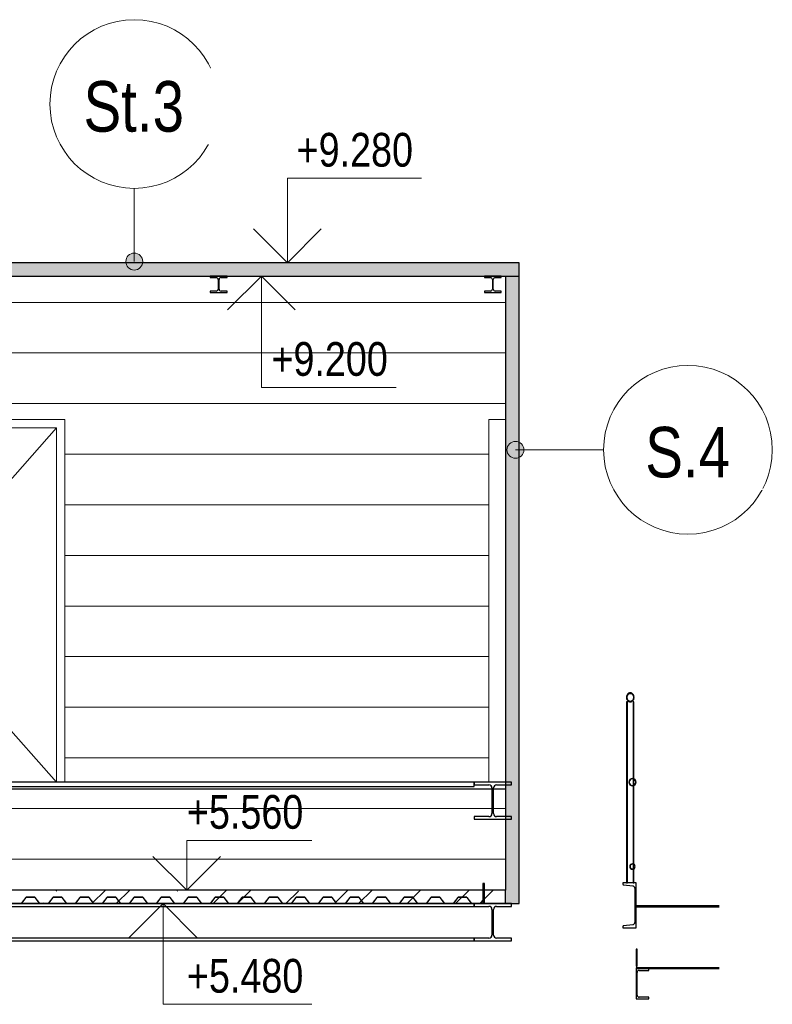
# Model space of a CAD drawing. Header units: millimetres. Extents: x 904 to 77703, y -4799 to 44356.
# Tile 11 of 12: x 61333 to 65794, y 4883 to 10721. Entities that reach past the tile are written whole.
import ezdxf

# ---------------------------------------------------------------- set-up
doc = ezdxf.new("R2010")
doc.units = ezdxf.units.MM
doc.linetypes.add('Čerchovaná 3mm', pattern=[500, 300, -100, 0, -100])
for name, color, linetype, lineweight in [('CA_DVERE', 7, 'Continuous', 13), ('CA_DVERE18', 8, 'Continuous', 9), ('CA_DVERE25', 7, 'Continuous', 9), ('CA_DVERE_NEVHRA1', 3, 'Čerchovaná 3mm', 13), ('CA_KOTY', 3, 'Continuous', 9), ('CA_PODLAHA', 1, 'Continuous', 25), ('CA_POHHRA18', 9, 'Continuous', 9), ('CA_POHHRA25', 7, 'Continuous', 13), ('CA_PSVBUB', 3, 'Continuous', 9), ('CA_REZY', 1, 'Continuous', 25), ('CA_SRAFY', 9, 'Continuous', 25), ('CA_ZARIZPRED', 8, 'Continuous', 13), ('Popisky podlahy', 7, 'Continuous', 9)]:
    doc.layers.add(name, color=color, linetype=linetype, lineweight=lineweight)
doc.styles.add('Arial_1', font='arial.ttf', dxfattribs={"width": 0.8, "height": 200})
doc.styles.add('Arial_5', font='arial.ttf', dxfattribs={"width": 0.8, "height": 300})

# ---------------------------------------------------------------- blocks, each defined once
blk = doc.blocks.new('CZ-Dveře_otočné_jednokřídlé_OCZ - CZ-Dveře_otočné_jednokřídlé_900 zaruben 50-2578021-Řez 20 - vestavek V10')
at = {"layer": 'CA_DVERE25'}
for p in [(38516, 6200), (38616, 8350)]:
    blk.add_line(p, (38516, 8350), dxfattribs=at)
blk = doc.blocks.new('CZ-Dveře_otočné_dvoukřídlé_OCZ - CZ-Dveře_otočné_dvoukřídlé_ V10-2596011-Řez 20 - vestavek V10')
at = {"layer": 'CA_DVERE18'}
for p, q in [((34094, 8300), (34094, 6200)), ((35024, 8300), (34094, 8300)), ((34094, 8300), (35024, 7250)), ((35024, 6200), (35024, 8300)), ((35024, 8300), (35024, 6200)), ((35954, 8300), (35024, 8300)), ((35954, 8300), (35024, 7250)), ((35954, 6200), (35954, 8300)), ((34094, 6200), (35024, 7250)), ((35954, 6200), (35024, 7250))]:
    blk.add_line(p, q, dxfattribs=at)
at = {"layer": 'CA_DVERE25'}
for p, q in [((34044, 8350), (34044, 6200)), ((36004, 8350), (34044, 8350)), ((36004, 6200), (36004, 8350)), ((34094, 6200), (34094, 8300)), ((34094, 8300), (35954, 8300)), ((35954, 8300), (35954, 6200))]:
    blk.add_line(p, q, dxfattribs=at)
blk = doc.blocks.new('ocelová kce final - 11542_003_OK-HALA_TaO-2_ET_AciS_2025-05-29_upr_dwg-2597525-Řez 20 - vestavek V10')
at = {"layer": 'CA_REZY'}
for p, q in [((36965, 9200), (36865, 9200)), ((36865, 9200), (36865, 9192)), ((36865, 9192), (36900.5, 9192)), ((36912.5, 9180), (36912.5, 9124)), ((36917.5, 9124), (36917.5, 9180)), ((36929.5, 9192), (36965, 9192)), ((36965, 9192), (36965, 9200)), ((38590, 9200), (38490, 9200)), ((38490, 9200), (38490, 9192)), ((38490, 9192), (38525.5, 9192)), ((38537.5, 9180), (38537.5, 9124)), ((38542.5, 9124), (38542.5, 9180)), ((38554.5, 9192), (38590, 9192)), ((38590, 9192), (38590, 9200)), ((36900.5, 9112), (36865, 9112)), ((36865, 9112), (36865, 9104)), ((36965, 9112), (36929.5, 9112)), ((36965, 9104), (36965, 9112)), ((38525.5, 9112), (38490, 9112)), ((38490, 9112), (38490, 9104)), ((38590, 9112), (38554.5, 9112)), ((38590, 9104), (38590, 9112)), ((36865, 9104), (36965, 9104)), ((38490, 9104), (38590, 9104)), ((39338.2, 6675.8), (39333.1, 6675.8)), ((39333.1, 6675.8), (39333.1, 5602.7)), ((39338.2, 5602.7), (39338.2, 6675.8)), ((39376.9, 6675.8), (39371.8, 6675.8)), ((39371.8, 6675.8), (39371.8, 5602.7)), ((39376.9, 5602.7), (39376.9, 6675.8)), ((38430, 6200), (32150, 6200)), ((38650, 6200), (38430, 6200)), ((38430, 6200), (38430, 6184)), ((38430, 6175), (38430, 6200)), ((38650, 6184), (38650, 6200)), ((32150, 6175), (38430, 6175)), ((38430, 6184), (38517.2, 6184)), ((38535.2, 6166), (38535.2, 6014)), ((38544.8, 6014), (38544.8, 6166)), ((38562.8, 6184), (38650, 6184)), ((38517.2, 5996), (38430, 5996)), ((38430, 5996), (38430, 5980)), ((38430, 5980), (38650, 5980)), ((38650, 5996), (38562.8, 5996)), ((38650, 5980), (38650, 5996)), ((38480, 5600), (38480, 5480)), ((38490, 5600), (38480, 5600)), ((38490, 5480), (38490, 5600)), ((39390, 5602.7), (39310, 5602.7)), ((39310, 5602.7), (39310, 5598.1)), ((39315.5, 5590.9), (39369.5, 5585.7)), ((39333.1, 5602.7), (39338.2, 5602.7)), ((39371.8, 5602.7), (39376.9, 5602.7)), ((39381, 5570.6), (39381, 5368.8)), ((39390, 5336.7), (39390, 5602.7)), ((35772.9, 5517.4), (35746.2, 5482.3)), ((35747.1, 5481.6), (35773.8, 5516.7)), ((35823.8, 5519), (35776.2, 5519)), ((35776.2, 5517.9), (35823.8, 5517.9)), ((35826.2, 5516.7), (35852.9, 5481.6)), ((35853.8, 5482.3), (35827.1, 5517.4)), ((35932.9, 5517.4), (35906.2, 5482.3)), ((35907.1, 5481.6), (35933.8, 5516.7)), ((35980, 5519), (35936.2, 5519)), ((35936.2, 5517.9), (35980, 5517.9)), ((35940, 5519), (35940, 5517.9)), ((35983.8, 5519), (35940, 5519)), ((35940, 5517.9), (35983.8, 5517.9)), ((35980, 5517.9), (35980, 5519)), ((35986.2, 5516.7), (36012.9, 5481.6)), ((36013.8, 5482.3), (35987.1, 5517.4)), ((36092.9, 5517.4), (36066.2, 5482.3)), ((36067.1, 5481.6), (36093.8, 5516.7)), ((36143.8, 5519), (36096.2, 5519)), ((36096.2, 5517.9), (36143.8, 5517.9)), ((36146.2, 5516.7), (36172.9, 5481.6)), ((36173.8, 5482.3), (36147.1, 5517.4)), ((36252.9, 5517.4), (36226.2, 5482.3)), ((36227.1, 5481.6), (36253.8, 5516.7)), ((36303.8, 5519), (36256.2, 5519)), ((36256.2, 5517.9), (36303.8, 5517.9)), ((36306.2, 5516.7), (36332.9, 5481.6)), ((36333.8, 5482.3), (36307.1, 5517.4)), ((36412.9, 5517.4), (36386.2, 5482.3)), ((36387.1, 5481.6), (36413.8, 5516.7)), ((36463.8, 5519), (36416.2, 5519)), ((36416.2, 5517.9), (36463.8, 5517.9)), ((36466.2, 5516.7), (36492.9, 5481.6)), ((36493.8, 5482.3), (36467.1, 5517.4)), ((36572.9, 5517.4), (36546.2, 5482.3)), ((36547.1, 5481.6), (36573.8, 5516.7)), ((36623.8, 5519), (36576.2, 5519)), ((36576.2, 5517.9), (36623.8, 5517.9)), ((36626.2, 5516.7), (36652.9, 5481.6)), ((36653.8, 5482.3), (36627.1, 5517.4)), ((36732.9, 5517.4), (36706.2, 5482.3)), ((36707.1, 5481.6), (36733.8, 5516.7)), ((36783.8, 5519), (36736.2, 5519)), ((36736.2, 5517.9), (36783.8, 5517.9)), ((36786.2, 5516.7), (36812.9, 5481.6)), ((36813.8, 5482.3), (36787.1, 5517.4)), ((36892.9, 5517.4), (36866.2, 5482.3)), ((36867.1, 5481.6), (36893.8, 5516.7)), ((36940, 5519), (36896.2, 5519)), ((36896.2, 5517.9), (36940, 5517.9)), ((36900, 5519), (36900, 5517.9)), ((36943.8, 5519), (36900, 5519)), ((36900, 5517.9), (36943.8, 5517.9)), ((36940, 5517.9), (36940, 5519)), ((36946.2, 5516.7), (36972.9, 5481.6)), ((36973.8, 5482.3), (36947.1, 5517.4)), ((37052.9, 5517.4), (37026.2, 5482.3)), ((37027.1, 5481.6), (37053.8, 5516.7)), ((37103.8, 5519), (37056.2, 5519)), ((37056.2, 5517.9), (37103.8, 5517.9)), ((37106.2, 5516.7), (37132.9, 5481.6)), ((37133.8, 5482.3), (37107.1, 5517.4)), ((37212.9, 5517.4), (37186.2, 5482.3)), ((37187.1, 5481.6), (37213.8, 5516.7)), ((37263.8, 5519), (37216.2, 5519)), ((37216.2, 5517.9), (37263.8, 5517.9)), ((37266.2, 5516.7), (37292.9, 5481.6)), ((37293.8, 5482.3), (37267.1, 5517.4)), ((37372.9, 5517.4), (37346.2, 5482.3)), ((37347.1, 5481.6), (37373.8, 5516.7)), ((37423.8, 5519), (37376.2, 5519)), ((37376.2, 5517.9), (37423.8, 5517.9)), ((37426.2, 5516.7), (37452.9, 5481.6)), ((37453.8, 5482.3), (37427.1, 5517.4)), ((37532.9, 5517.4), (37506.2, 5482.3)), ((37507.1, 5481.6), (37533.8, 5516.7)), ((37583.8, 5519), (37536.2, 5519)), ((37536.2, 5517.9), (37583.8, 5517.9)), ((37586.2, 5516.7), (37612.9, 5481.6)), ((37613.8, 5482.3), (37587.1, 5517.4)), ((37692.9, 5517.4), (37666.2, 5482.3)), ((37667.1, 5481.6), (37693.8, 5516.7)), ((37743.8, 5519), (37696.2, 5519)), ((37696.2, 5517.9), (37743.8, 5517.9)), ((37746.2, 5516.7), (37772.9, 5481.6)), ((37773.8, 5482.3), (37747.1, 5517.4)), ((37852.9, 5517.4), (37826.2, 5482.3)), ((37827.1, 5481.6), (37853.8, 5516.7)), ((37900, 5519), (37856.2, 5519)), ((37856.2, 5517.9), (37900, 5517.9)), ((37903.8, 5519), (37860, 5519)), ((37860, 5519), (37860, 5517.9)), ((37860, 5517.9), (37903.8, 5517.9)), ((37900, 5517.9), (37900, 5519)), ((37906.2, 5516.7), (37932.9, 5481.6)), ((37933.8, 5482.3), (37907.1, 5517.4)), ((38012.9, 5517.4), (37986.2, 5482.3)), ((37987.1, 5481.6), (38013.8, 5516.7)), ((38063.8, 5519), (38016.2, 5519)), ((38016.2, 5517.9), (38063.8, 5517.9)), ((38066.2, 5516.7), (38092.9, 5481.6)), ((38093.8, 5482.3), (38067.1, 5517.4)), ((38172.9, 5517.4), (38146.2, 5482.3)), ((38147.1, 5481.6), (38173.8, 5516.7)), ((38223.8, 5519), (38176.2, 5519)), ((38176.2, 5517.9), (38223.8, 5517.9)), ((38226.2, 5516.7), (38252.9, 5481.6)), ((38253.8, 5482.3), (38227.1, 5517.4)), ((38332.9, 5517.4), (38306.2, 5482.3)), ((38307.1, 5481.6), (38333.8, 5516.7)), ((38383.8, 5519), (38336.2, 5519)), ((38336.2, 5517.9), (38383.8, 5517.9)), ((38386.2, 5516.7), (38412.9, 5481.6)), ((38413.8, 5482.3), (38387.1, 5517.4)), ((38480, 5500.4), (38466.2, 5482.3)), ((38467.1, 5481.6), (38480, 5498.6)), ((38480, 5498.6), (38480, 5500.4)), ((38430, 5480), (32150, 5480)), ((32150, 5464), (38430, 5464)), ((35743.8, 5481.1), (35696.2, 5481.1)), ((35696.2, 5480), (35743.8, 5480)), ((35903.8, 5481.1), (35856.2, 5481.1)), ((35856.2, 5480), (35903.8, 5480)), ((36063.8, 5481.1), (36016.2, 5481.1)), ((36016.2, 5480), (36063.8, 5480)), ((36223.8, 5481.1), (36176.2, 5481.1)), ((36176.2, 5480), (36223.8, 5480)), ((36383.8, 5481.1), (36336.2, 5481.1)), ((36336.2, 5480), (36383.8, 5480)), ((36543.8, 5481.1), (36496.2, 5481.1)), ((36496.2, 5480), (36543.8, 5480)), ((36703.8, 5481.1), (36656.2, 5481.1)), ((36656.2, 5480), (36703.8, 5480)), ((36863.8, 5481.1), (36816.2, 5481.1)), ((36816.2, 5480), (36863.8, 5480)), ((37023.8, 5481.1), (36976.2, 5481.1)), ((36976.2, 5480), (37023.8, 5480)), ((37183.8, 5481.1), (37136.2, 5481.1)), ((37136.2, 5480), (37183.8, 5480)), ((37343.8, 5481.1), (37296.2, 5481.1)), ((37296.2, 5480), (37343.8, 5480)), ((37503.8, 5481.1), (37456.2, 5481.1)), ((37456.2, 5480), (37503.8, 5480)), ((37663.8, 5481.1), (37616.2, 5481.1)), ((37616.2, 5480), (37663.8, 5480)), ((37823.8, 5481.1), (37776.2, 5481.1)), ((37776.2, 5480), (37823.8, 5480)), ((37983.8, 5481.1), (37936.2, 5481.1)), ((37936.2, 5480), (37983.8, 5480)), ((38143.8, 5481.1), (38096.2, 5481.1)), ((38096.2, 5480), (38143.8, 5480)), ((38303.8, 5481.1), (38256.2, 5481.1)), ((38256.2, 5480), (38303.8, 5480)), ((38463.8, 5481.1), (38416.2, 5481.1)), ((38416.2, 5480), (38463.8, 5480)), ((38650, 5480), (38430, 5480)), ((38430, 5480), (38430, 5464)), ((38430, 5464), (38430, 5480)), ((38430, 5464), (38517.2, 5464)), ((38480, 5480), (38490, 5480)), ((38535.2, 5446), (38535.2, 5294)), ((38544.8, 5294), (38544.8, 5446)), ((38562.8, 5464), (38650, 5464)), ((38650, 5464), (38650, 5480)), ((39390, 5466.7), (39390, 5461.7)), ((39880.9, 5466.7), (39390, 5466.7)), ((39390, 5461.7), (39880.9, 5461.7)), ((39310, 5341.3), (39310, 5336.7)), ((39310, 5336.7), (39390, 5336.7)), ((39369.5, 5353.7), (39315.5, 5348.5)), ((38430, 5276), (32150, 5276)), ((32150, 5260), (38430, 5260)), ((38517.2, 5276), (38430, 5276)), ((38430, 5276), (38430, 5260)), ((38430, 5260), (38430, 5276)), ((38430, 5260), (38650, 5260)), ((38650, 5276), (38562.8, 5276)), ((38650, 5260), (38650, 5276)), ((39390, 5210), (39390, 5110)), ((39396, 5210), (39390, 5210)), ((39396, 5210), (39390, 5210)), ((39390, 5210), (39390, 5110)), ((39396, 5110), (39396, 5210)), ((39396, 5110), (39396, 5210)), ((39390, 5110), (39396, 5110)), ((39390, 5110), (39396, 5110)), ((39880.9, 5100), (39390, 5100)), ((39390, 5100), (39390, 5095)), ((39465, 5095), (39390, 5095)), ((39390, 5095), (39390, 4915)), ((39390, 5095), (39880.9, 5095)), ((39407.5, 5084.5), (39465, 5084.5)), ((39465, 5084.5), (39465, 5095)), ((39395.5, 4937.5), (39395.5, 5072.5)), ((39390, 4915), (39465, 4915)), ((39465, 4925.5), (39407.5, 4925.5)), ((39465, 4915), (39465, 4925.5))]:
    blk.add_line(p, q, dxfattribs=at)
at = {"layer": 'CA_REZY', "flags": 128}
for points in [[(39355, 6729.6), (39350, 6728.9), (39345.3, 6726.9), (39341.1, 6723.7), (39337.6, 6719.4), (39335, 6714.3), (39333.3, 6708.6), (39332.8, 6702.7), (39333.3, 6696.7), (39335, 6691), (39337.6, 6685.9), (39341.1, 6681.6), (39345.3, 6678.4), (39350, 6676.4), (39355, 6675.8)], [(39355, 6679.3), (39350.7, 6679.9), (39346.6, 6681.6), (39342.9, 6684.4), (39339.9, 6688.1), (39337.6, 6692.5), (39336.1, 6697.5), (39335.7, 6702.7), (39336.1, 6707.9), (39337.6, 6712.8), (39339.9, 6717.2), (39342.9, 6720.9), (39346.6, 6723.7), (39350.7, 6725.5), (39355, 6726)], [(39355, 6675.8), (39360, 6676.4), (39364.7, 6678.4), (39368.9, 6681.6), (39372.4, 6685.9), (39375, 6691), (39376.7, 6696.7), (39377.3, 6702.7), (39376.7, 6708.6), (39375, 6714.3), (39372.4, 6719.4), (39368.9, 6723.7), (39364.7, 6726.9), (39360, 6728.9), (39355, 6729.6)], [(39355, 6726), (39359.3, 6725.5), (39363.4, 6723.7), (39367.1, 6720.9), (39370.1, 6717.2), (39372.4, 6712.8), (39373.9, 6707.9), (39374.4, 6702.7), (39373.9, 6697.5), (39372.4, 6692.5), (39370.1, 6688.1), (39367.1, 6684.4), (39363.4, 6681.6), (39359.3, 6679.9), (39355, 6679.3)], [(39310, 5598.1), (39310.1, 5596.6), (39310.5, 5595.1), (39311.2, 5593.8), (39312, 5592.7), (39313.1, 5591.8), (39314.3, 5591.2), (39315.5, 5590.9)], [(39369.5, 5585.7), (39372.1, 5585.1), (39374.6, 5583.8), (39376.7, 5582), (39378.5, 5579.6), (39379.9, 5576.8), (39380.7, 5573.8), (39381, 5570.6)], [(39315.5, 5348.5), (39314.3, 5348.2), (39313.1, 5347.6), (39312, 5346.7), (39311.2, 5345.6), (39310.5, 5344.3), (39310.1, 5342.8), (39310, 5341.3)], [(39381, 5368.8), (39380.7, 5365.6), (39379.9, 5362.5), (39378.5, 5359.8), (39376.7, 5357.4), (39374.6, 5355.6), (39372.1, 5354.3), (39369.5, 5353.7)]]:
    blk.add_lwpolyline(points, dxfattribs=at)
at = {"layer": 'CA_REZY'}
for centre, radius, start, end in [((36900.5, 9180), 12, 0, 90), ((36929.5, 9180), 12, 90, 180), ((38525.5, 9180), 12, 0, 90), ((38554.5, 9180), 12, 90, 180), ((36900.5, 9124), 12, 270, 0), ((36929.5, 9124), 12, 180, 270), ((38525.5, 9124), 12, 270, 0), ((38554.5, 9124), 12, 180, 270), ((39367.8, 6200), 22.2, 90, 270), ((39367.8, 6200), 22.2, 90, 270), ((39367.8, 6200), 19.4, 90, 270), ((39367.8, 6200), 19.3, 90, 270), ((39367.8, 6200), 22.2, 270, 90), ((39367.8, 6200), 22.2, 270, 90), ((39367.8, 6200), 19.3, 270, 90), ((39367.8, 6200), 19.4, 270, 90), ((38517.2, 6166), 18, 0, 90), ((38562.8, 6166), 18, 90, 180), ((38517.2, 6014), 18, 270, 0), ((38562.8, 6014), 18, 180, 270), ((39367.8, 5700), 16, 0, 180), ((39367.8, 5700), 16, 0, 180), ((39367.8, 5700), 16, 180, 0), ((39367.8, 5700), 16, 180, 0), ((39367.8, 5700), 14, 0, 180), ((39367.8, 5700), 14, 0, 180), ((39367.8, 5700), 14, 180, 0), ((39367.8, 5700), 14, 180, 0), ((35776.2, 5515), 4.04, 90, 143.65479), ((35776.2, 5515), 2.96, 90, 143.81847), ((35823.8, 5515), 4.04, 36.34521, 90), ((35823.8, 5515), 2.96, 36.18153, 90), ((35936.2, 5515), 4.04, 90, 143.65479), ((35936.2, 5515), 2.96, 90, 143.81847), ((35983.8, 5515), 4.04, 36.34521, 90), ((35983.8, 5515), 2.96, 36.18153, 90), ((36096.2, 5515), 4.04, 90, 143.65479), ((36096.2, 5515), 2.96, 90, 143.81847), ((36143.8, 5515), 4.04, 36.34521, 90), ((36143.8, 5515), 2.96, 36.18153, 90), ((36256.2, 5515), 4.04, 90, 143.65479), ((36256.2, 5515), 2.96, 90, 143.81847), ((36303.8, 5515), 4.04, 36.34521, 90), ((36303.8, 5515), 2.96, 36.18153, 90), ((36416.2, 5515), 4.04, 90, 143.65479), ((36416.2, 5515), 2.96, 90, 143.81847), ((36463.8, 5515), 4.04, 36.34521, 90), ((36463.8, 5515), 2.96, 36.18153, 90), ((36576.2, 5515), 4.04, 90, 143.65479), ((36576.2, 5515), 2.96, 90, 143.81847), ((36623.8, 5515), 4.04, 36.34521, 90), ((36623.8, 5515), 2.96, 36.18153, 90), ((36736.2, 5515), 4.04, 90, 143.65479), ((36736.2, 5515), 2.96, 90, 143.81847), ((36783.8, 5515), 4.04, 36.34521, 90), ((36783.8, 5515), 2.96, 36.18153, 90), ((36896.2, 5515), 4.04, 90, 143.65479), ((36896.2, 5515), 2.96, 90, 143.81847), ((36943.8, 5515), 4.04, 36.34521, 90), ((36943.8, 5515), 2.96, 36.18153, 90), ((37056.2, 5515), 4.04, 90, 143.65479), ((37056.2, 5515), 2.96, 90, 143.81847), ((37103.8, 5515), 4.04, 36.34521, 90), ((37103.8, 5515), 2.96, 36.18153, 90), ((37216.2, 5515), 4.04, 90, 143.65479), ((37216.2, 5515), 2.96, 90, 143.81847), ((37263.8, 5515), 4.04, 36.34521, 90), ((37263.8, 5515), 2.96, 36.18153, 90), ((37376.2, 5515), 4.04, 90, 143.65479), ((37376.2, 5515), 2.96, 90, 143.81847), ((37423.8, 5515), 4.04, 36.34521, 90), ((37423.8, 5515), 2.96, 36.18153, 90), ((37536.2, 5515), 4.04, 90, 143.65479), ((37536.2, 5515), 2.96, 90, 143.81847), ((37583.8, 5515), 4.04, 36.34521, 90), ((37583.8, 5515), 2.96, 36.18153, 90), ((37696.2, 5515), 4.04, 90, 143.65479), ((37696.2, 5515), 2.96, 90, 143.81847), ((37743.8, 5515), 4.04, 36.34521, 90), ((37743.8, 5515), 2.96, 36.18153, 90), ((37856.2, 5515), 4.04, 90, 143.65479), ((37856.2, 5515), 2.96, 90, 143.81847), ((37903.8, 5515), 4.04, 36.34521, 90), ((37903.8, 5515), 2.96, 36.18153, 90), ((38016.2, 5515), 4.04, 90, 143.65479), ((38016.2, 5515), 2.96, 90, 143.81847), ((38063.8, 5515), 4.04, 36.34521, 90), ((38063.8, 5515), 2.96, 36.18153, 90), ((38176.2, 5515), 4.04, 90, 143.65479), ((38176.2, 5515), 2.96, 90, 143.81847), ((38223.8, 5515), 4.04, 36.34521, 90), ((38223.8, 5515), 2.96, 36.18153, 90), ((38336.2, 5515), 4.04, 90, 143.65479), ((38336.2, 5515), 2.96, 90, 143.81847), ((38383.8, 5515), 4.04, 36.34521, 90), ((38383.8, 5515), 2.96, 36.18153, 90), ((35743.8, 5484), 2.96, 270, 323.81847), ((35743.8, 5484), 4.04, 270, 323.65479), ((35856.2, 5484), 4.04, 216.34521, 270), ((35856.2, 5484), 2.96, 216.18153, 270), ((35903.8, 5484), 2.96, 270, 323.81847), ((35903.8, 5484), 4.04, 270, 323.65479), ((36016.2, 5484), 4.04, 216.34521, 270), ((36016.2, 5484), 2.96, 216.18153, 270), ((36063.8, 5484), 2.96, 270, 323.81847), ((36063.8, 5484), 4.04, 270, 323.65479), ((36176.2, 5484), 4.04, 216.34521, 270), ((36176.2, 5484), 2.96, 216.18153, 270), ((36223.8, 5484), 2.96, 270, 323.81847), ((36223.8, 5484), 4.04, 270, 323.65479), ((36336.2, 5484), 4.04, 216.34521, 270), ((36336.2, 5484), 2.96, 216.18153, 270), ((36383.8, 5484), 2.96, 270, 323.81847), ((36383.8, 5484), 4.04, 270, 323.65479), ((36496.2, 5484), 4.04, 216.34521, 270), ((36496.2, 5484), 2.96, 216.18153, 270), ((36543.8, 5484), 2.96, 270, 323.81847), ((36543.8, 5484), 4.04, 270, 323.65479), ((36656.2, 5484), 4.04, 216.34521, 270), ((36656.2, 5484), 2.96, 216.18153, 270), ((36703.8, 5484), 2.96, 270, 323.81847), ((36703.8, 5484), 4.04, 270, 323.65479), ((36816.2, 5484), 4.04, 216.34521, 270), ((36816.2, 5484), 2.96, 216.18153, 270), ((36863.8, 5484), 2.96, 270, 323.81847), ((36863.8, 5484), 4.04, 270, 323.65479), ((36976.2, 5484), 4.04, 216.34521, 270), ((36976.2, 5484), 2.96, 216.18153, 270), ((37023.8, 5484), 2.96, 270, 323.81847), ((37023.8, 5484), 4.04, 270, 323.65479), ((37136.2, 5484), 4.04, 216.34521, 270), ((37136.2, 5484), 2.96, 216.18153, 270), ((37183.8, 5484), 2.96, 270, 323.81847), ((37183.8, 5484), 4.04, 270, 323.65479), ((37296.2, 5484), 4.04, 216.34521, 270), ((37296.2, 5484), 2.96, 216.18153, 270), ((37343.8, 5484), 2.96, 270, 323.81847), ((37343.8, 5484), 4.04, 270, 323.65479), ((37456.2, 5484), 4.04, 216.34521, 270), ((37456.2, 5484), 2.96, 216.18153, 270), ((37503.8, 5484), 2.96, 270, 323.81847), ((37503.8, 5484), 4.04, 270, 323.65479), ((37616.2, 5484), 4.04, 216.34521, 270), ((37616.2, 5484), 2.96, 216.18153, 270), ((37663.8, 5484), 2.96, 270, 323.81847), ((37663.8, 5484), 4.04, 270, 323.65479), ((37776.2, 5484), 4.04, 216.34521, 270), ((37776.2, 5484), 2.96, 216.18153, 270), ((37823.8, 5484), 2.96, 270, 323.81847), ((37823.8, 5484), 4.04, 270, 323.65479), ((37936.2, 5484), 4.04, 216.34521, 270), ((37936.2, 5484), 2.96, 216.18153, 270), ((37983.8, 5484), 2.96, 270, 323.81847), ((37983.8, 5484), 4.04, 270, 323.65479), ((38096.2, 5484), 4.04, 216.34521, 270), ((38096.2, 5484), 2.96, 216.18153, 270), ((38143.8, 5484), 2.96, 270, 323.81847), ((38143.8, 5484), 4.04, 270, 323.65479), ((38256.2, 5484), 4.04, 216.34521, 270), ((38256.2, 5484), 2.96, 216.18153, 270), ((38303.8, 5484), 2.96, 270, 323.81847), ((38303.8, 5484), 4.04, 270, 323.65479), ((38416.2, 5484), 4.04, 216.34521, 270), ((38416.2, 5484), 2.96, 216.18153, 270), ((38463.8, 5484), 2.96, 270, 323.81847), ((38463.8, 5484), 4.04, 270, 323.65479), ((38517.2, 5446), 18, 0, 90), ((38562.8, 5446), 18, 90, 180), ((38517.2, 5294), 18, 270, 0), ((38562.8, 5294), 18, 180, 270), ((39407.5, 5072.5), 12, 90, 180), ((39407.5, 4937.5), 12, 180, 270)]:
    blk.add_arc(centre, radius, start, end, dxfattribs=at)
blk = doc.blocks.new('ocelová kce final - ocelová kce final-2597615-Řez 20 - vestavek V10')
blk.add_blockref('ocelová kce final - 11542_003_OK-HALA_TaO-2_ET_AciS_2025-05-29_upr_dwg-2597525-Řez 20 - vestavek V10', (0, 0))
blk = doc.blocks.new('Popisek podlahy - Popisek podlahy-1418391-Řez 20 - vestavek V10')
at = {"layer": 'Popisky podlahy'}
blk.add_circle((36415, 10220.6), 500, dxfattribs=at)
blk = doc.blocks.new('HP_Popisek stěny - HP_Popisek stěny-1417901-Řez 20 - vestavek V10')
at = {"layer": 'CA_PSVBUB'}
blk.add_circle((30874.2, 8170.8), 500, dxfattribs=at)

msp = doc.modelspace()

# ---------------------------------------------------------------- hatches: boundary and pattern name
at = {"layer": 'CA_POHHRA25', "lineweight": 9}
h = msp.add_hatch(dxfattribs=at)
h.set_pattern_fill('FP_14', color=256, style=0, pattern_type=2)
h.set_pattern_definition([(0, (61188.63, 6344.4), (0, 300), [])])
h.paths.add_polyline_path([(57561, 5560), (57687, 5560), (57687, 5600), (57697, 5600), (57697, 5560), (64077, 5560), (64077, 5600), (64087, 5600), (64087, 5560), (64213, 5560), (64213, 5980), (64027, 5980), (64027, 5996), (64114.2, 5996), (64127, 6001.3), (64132.2, 6014), (64132.2, 6160), (57641.7, 6160), (57641.7, 6014), (57647, 6001.3), (57659.7, 5996), (57747, 5996), (57747, 5980), (57561, 5980), (57561, 5600)])
h.paths.add_polyline_path([(64159.7, 5996), (64213, 5996), (64213, 6160), (64141.7, 6160), (64141.7, 6014), (64147, 6001.3)])
h.paths.add_polyline_path([(57561, 5996), (57614.2, 5996), (57627, 6001.3), (57632.2, 6014), (57632.2, 6160), (57561, 6160), (57561, 6001.3)])
h.paths.add_polyline_path([(63557.7, 6200), (64113, 6200), (64113, 8350), (64213, 8350), (64213, 9200), (64187, 9200), (64187, 9192), (64151.5, 9192), (64143, 9188.5), (64139.5, 9180), (64139.5, 9124), (64143, 9115.5), (64151.5, 9112), (64187, 9112), (64187, 9104), (64087, 9104), (64087, 9112), (64122.5, 9112), (64131, 9115.5), (64134.5, 9124), (64134.5, 9180), (64131, 9188.5), (64122.5, 9192), (64087, 9192), (64087, 9200), (62562, 9200), (62562, 9192), (62526.5, 9192), (62518, 9188.5), (62514.5, 9180), (62514.5, 9124), (62518, 9115.5), (62526.5, 9112), (62562, 9112), (62562, 9104), (62462, 9104), (62462, 9112), (62497.5, 9112), (62506, 9115.5), (62509.5, 9124), (62509.5, 9180), (62506, 9188.5), (62497.5, 9192), (62462, 9192), (62462, 9200), (60937, 9200), (60937, 9192), (60901.5, 9192), (60893, 9188.5), (60889.5, 9180), (60889.5, 9124), (60893, 9115.5), (60901.5, 9112), (60937, 9112), (60937, 9104), (60837, 9104), (60837, 9112), (60872.5, 9112), (60881, 9115.5), (60884.5, 9124), (60884.5, 9180), (60881, 9188.5), (60872.5, 9192), (60837, 9192), (60837, 9200), (59312, 9200), (59312, 9192), (59276.5, 9192), (59268, 9188.5), (59264.5, 9180), (59264.5, 9124), (59268, 9115.5), (59276.5, 9112), (59312, 9112), (59312, 9104), (59212, 9104), (59212, 9112), (59247.5, 9112), (59256, 9115.5), (59259.5, 9124), (59259.5, 9180), (59256, 9188.5), (59247.5, 9192), (59212, 9192), (59212, 9200), (57687, 9200), (57687, 9192), (57651.5, 9192), (57643, 9188.5), (57639.5, 9180), (57639.5, 9124), (57643, 9115.5), (57651.5, 9112), (57687, 9112), (57687, 9104), (57587, 9104), (57587, 9112), (57622.5, 9112), (57631, 9115.5), (57634.5, 9124), (57634.5, 9180), (57631, 9188.5), (57622.5, 9192), (57587, 9192), (57587, 9200), (57561, 9200), (57561, 6200), (59641, 6200), (59641, 8350), (61601, 8350), (61601, 6200), (63333.5, 6200)])
at = {"layer": 'CA_PSVBUB'}
h = msp.add_hatch(color=256, dxfattribs=at)
edge = h.paths.add_edge_path()
edge.add_arc((64271.1, 8170.8), 50, 0, 360)
at = {"layer": 'CA_SRAFY', "lineweight": 9}
h = msp.add_hatch(dxfattribs=at)
h.set_pattern_fill('FP_16', color=256, angle=-113.578, style=0, pattern_type=2)
h.set_pattern_definition([(246.422, (60813.95, 9268.96), (-0.0002, -220.727), [38.113, -20.106, 100.311, -20.106, -62.196]), (246.422, (60813.95, 9268.96), (-0.0002, -220.727), [-178.636, 38.113, -24.083]), (293.578, (60871.75, 9268.96), (96.332, 0.0005), [38.113, -20.106, 100.311, -20.106, -62.196]), (293.578, (60871.75, 9268.96), (96.332, 0.0005), [-178.636, 38.113, -24.083]), (180, (60871.75, 9268.96), (-7e-13, -220.726), [57.799, -38.532]), (180, (60823.58, 9070.3), (-7e-13, -220.726), [57.799, -38.532]), (270, (60886.99, 9234.03), (96.334, -3e-13), [18.426, -202.3]), (270, (60838.83, 9123.67), (96.334, -3e-13), [18.426, -202.3]), (270, (60798.7, 9234.03), (96.334, -3e-13), [18.426, -202.3]), (270, (60750.54, 9123.67), (96.334, -3e-13), [18.426, -202.3])])
h.paths.add_polyline_path([(63333.5, 9200), (64293, 9200), (64293, 9280), (57481, 9280), (57481, 9200), (61189.1, 9200)])
h = msp.add_hatch(dxfattribs=at)
h.set_pattern_fill('FP_13', color=256, angle=-18.43, style=0, pattern_type=2)
h.set_pattern_definition([(71.57, (64218.074, 7334.92), (-0.00319, 40.64254), [6.096, -283.058, 32.106, 0]), (288.43, (64218.074, 7345.08), (0.00319, 40.64254), [6.096, -283.058, 31.648, 0]), (18.43, (64218.074, 7334.92), (-101.60858, -20.31297), [96.368, -224.892]), (341.57, (64218.074, 7345.08), (101.60858, -20.31297), [96.368, -224.892])])
h.paths.add_polyline_path([(64213, 5480), (64293, 5480), (64293, 9200), (64213, 9200), (64213, 5725.3)])
h = msp.add_hatch(dxfattribs=at)
h.set_pattern_fill('FP_17', color=256, style=0, pattern_type=2)
h.set_pattern_definition([(45, (61188.63, 6344.4), (-359.21, 359.21), []), (45, (61332.3, 6344.4), (-359.21, 359.21), []), (45, (61619.7, 6344.4), (-215.526, 502.894), [203.2, -101.6, 3.353, -98.247])])
h.paths.add_polyline_path([(64213, 5480), (64213, 5560), (57561, 5560), (57561, 5480), (63869.6, 5480)])
at = {"layer": 'Popisky podlahy'}
h = msp.add_hatch(color=256, dxfattribs=at)
edge = h.paths.add_edge_path()
edge.add_arc((62012, 9286.5), 50, 0, 360)

# ---------------------------------------------------------------- linework, layer by layer
at = {"layer": 'CA_KOTY'}
for p, q in [((62919.5, 9780.4), (63714, 9780.4)), ((62919.5, 9280), (62919.5, 9780.4)), ((62919.5, 9280), (62719.5, 9480)), ((62919.5, 9280), (63119.5, 9480)), ((62765.1, 9200), (62565.1, 9000)), ((62765.1, 9200), (62965.1, 9000)), ((62765.1, 9200), (62765.1, 8540.1)), ((62765.1, 8540.1), (63564.6, 8540.1)), ((62322.5, 5855), (63063.9, 5855)), ((62322.5, 5560), (62322.5, 5855)), ((62322.5, 5560), (62122.5, 5760)), ((62322.5, 5560), (62522.5, 5760)), ((62182.2, 5480), (61982.2, 5280)), ((62182.2, 5480), (62382.2, 5280)), ((62182.2, 5480), (62182.2, 4883.2)), ((62182.2, 4883.2), (63063.9, 4883.2))]:
    msp.add_line(p, q, dxfattribs=at)
at = {"layer": 'CA_PODLAHA'}
for p, q in [((64293, 9280), (57481, 9280)), ((64293, 9200), (64293, 9280)), ((57561, 9200), (64293, 9200)), ((64213, 6200), (57561, 6200)), ((57561, 6160), (64213, 6160)), ((64213, 5560), (57561, 5560)), ((64213, 5480), (64213, 5560)), ((57561, 5480), (64213, 5480))]:
    msp.add_line(p, q, dxfattribs=at)
at = {"layer": 'CA_POHHRA18'}
msp.add_line((64027, 5480), (59087, 5480), dxfattribs=at)
at = {"layer": 'CA_PSVBUB'}
msp.add_line((64271.1, 8170.8), (64793.7, 8170.8), dxfattribs=at)
msp.add_circle((64271.1, 8170.8), 50, dxfattribs=at)
at = {"layer": 'CA_REZY'}
for p, q in [((64213, 9200), (64213, 5560)), ((64293, 5480), (64293, 9200)), ((64213, 5480), (64293, 5480))]:
    msp.add_line(p, q, dxfattribs=at)
at = {"layer": 'Popisky podlahy'}
msp.add_line((62012, 9286.5), (62012, 9720.6), dxfattribs=at)
msp.add_circle((62012, 9286.5), 50, dxfattribs=at)

# ---------------------------------------------------------------- block references
at = {"layer": 'CA_DVERE', "lineweight": 9}
msp.add_blockref('CZ-Dveře_otočné_dvoukřídlé_OCZ - CZ-Dveře_otočné_dvoukřídlé_ V10-2596011-Řez 20 - vestavek V10', (25597, 0), dxfattribs=at)
at = {"layer": 'CA_DVERE_NEVHRA1'}
msp.add_blockref('CZ-Dveře_otočné_jednokřídlé_OCZ - CZ-Dveře_otočné_jednokřídlé_900 zaruben 50-2578021-Řez 20 - vestavek V10', (25597, 0), dxfattribs=at)
at = {"layer": 'CA_PSVBUB'}
msp.add_blockref('HP_Popisek stěny - HP_Popisek stěny-1417901-Řez 20 - vestavek V10', (34419.5, 0), dxfattribs=at)
at = {"layer": 'CA_ZARIZPRED'}
msp.add_blockref('ocelová kce final - ocelová kce final-2597615-Řez 20 - vestavek V10', (25597, 0), dxfattribs=at)
at = {"layer": 'Popisky podlahy'}
msp.add_blockref('Popisek podlahy - Popisek podlahy-1418391-Řez 20 - vestavek V10', (25597, 0), dxfattribs=at)

# ---------------------------------------------------------------- texts
at = {"layer": 'CA_KOTY', "char_height": 200, "width": 815.357, "attachment_point": 1, "line_spacing_factor": 0.941778, "style": 'Arial_1'}
for s, insert in [('+9.280', (62974.3, 10049.5)), ('+9.200', (62824.8, 8809.2)), ('+5.560', (62324.1, 6124.1)), ('+5.480', (62324.1, 5152.3))]:
    msp.add_mtext(s, dxfattribs=dict(at, insert=insert))

# ---------------------------------------------------------------- next in the draw order: texts
at = {"layer": 'CA_PSVBUB', "insert": (65040.4, 8306.8), "char_height": 300, "width": 622.109, "attachment_point": 1, "style": 'Arial_5', "bg_fill": 3, "box_fill_scale": 1.25, "bg_fill_color": 256, "bg_fill_true_color": 13158600, "bg_fill_transparency": 0}
msp.add_mtext('S.4', dxfattribs=at)
at = {"layer": 'Popisky podlahy', "insert": (61710.7, 10356.7), "char_height": 300, "width": 737.552, "attachment_point": 1, "style": 'Arial_5', "bg_fill": 3, "box_fill_scale": 1.25, "bg_fill_color": 256, "bg_fill_true_color": 13158600, "bg_fill_transparency": 0}
msp.add_mtext('St.3', dxfattribs=at)

doc.saveas('drawing.dxf')
